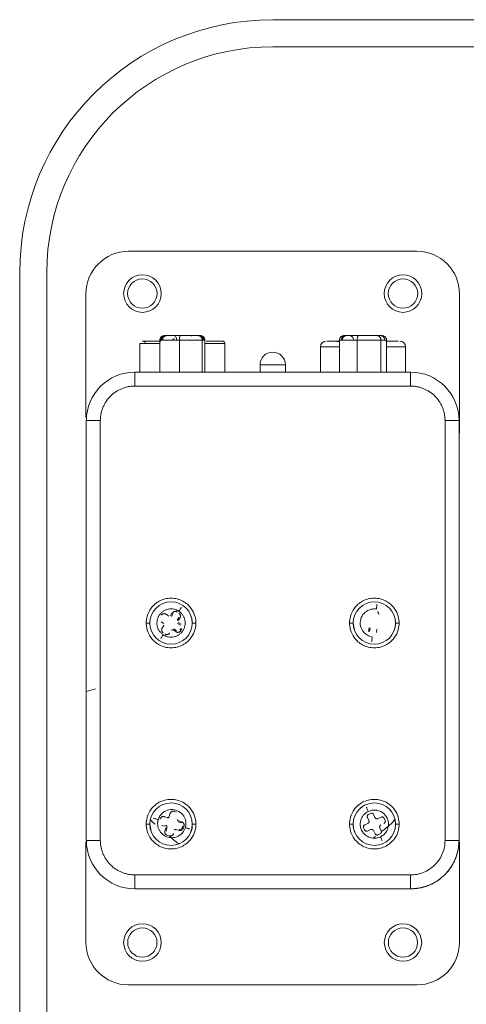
# Model space of a CAD drawing. Header units: inches. Extents: x 0.5 to 10.5, y 0.2 to 8.2.
# Tile 24 of 50: x 7.027 to 7.521, y 2.503 to 3.593. Entities that reach past the tile are written whole.
import ezdxf

# ---------------------------------------------------------------- set-up
doc = ezdxf.new("R2010")
doc.units = ezdxf.units.IN
doc.header["$MEASUREMENT"] = 0
doc.layers.add('SLD-0', color=7, linetype='Continuous')
doc.styles.add('SLDTEXTSTYLE3', font='TXT', dxfattribs={"width": 0.75})
doc.dimstyles.new('SLDDIMSTYLE0', dxfattribs={"dimtxt": 0.125, "dimasz": 0.13, "dimexe": 0, "dimexo": 0.0625, "dimgap": 0.03125, "dimtad": 0, "dimtih": 1, "dimtoh": 1, "dimlfac": 4, "dimrnd": 1e-09, "dimzin": 12, "dimdsep": 46, "dimtxsty": 'SLDTEXTSTYLE3', "dimsah": 1, "dimcen": 0.09, "dimadec": 0, "dimazin": 3, "dimtfac": 1, "dimtofl": 0, "dimtmove": 0, "dimatfit": 3, "dimfxl": 1, "dimfrac": 2, "dimtolj": 1, "dimtzin": 12, "dimarcsym": 0})

# ---------------------------------------------------------------- blocks, each defined once
blk = doc.blocks.new('_D_3')
at = {"layer": 'SLD-0'}
for p, q in [((8.135, 2.7869), (8.135, 1.5847)), ((7.0269, 1.9353), (7.0269, 1.5847)), ((7.314, 1.8897), (7.2886, 1.8897)), ((7.2886, 1.8897), (7.2886, 1.6913)), ((7.8855, 1.8897), (7.9109, 1.8897)), ((7.9109, 1.8897), (7.9109, 1.6913)), ((7.0269, 1.7097), (7.198, 1.7097)), ((8.135, 1.7097), (8.0014, 1.7097)), ((7.2886, 1.6913), (7.314, 1.6913)), ((7.9109, 1.6913), (7.8855, 1.6913))]:
    blk.add_line(p, q, dxfattribs=at)
for points in [[(7.0269, 1.7097), (7.1569, 1.6897), (7.1569, 1.7297)], [(8.135, 1.7097), (8.005, 1.7297), (8.005, 1.6897)]]:
    blk.add_solid(points, dxfattribs=at)
at = {"layer": 'SLD-0', "char_height": 0.125, "attachment_point": 1, "style": 'SLDTEXTSTYLE3'}
for s, insert in [('112.59', (7.3457, 1.8524, -0.1727)), ('4.43', (7.3873, 1.6654, -0.1727))]:
    blk.add_mtext(s, dxfattribs=dict(at, insert=insert))

msp = doc.modelspace()

# ---------------------------------------------------------------- linework, layer by layer
at = {"color": 7, "linetype": 'Continuous', "lineweight": 15}
for p, q in [((8.135, 3.5934), (7.3069, 3.5934)), ((7.1472, 3.3369), (7.4666, 3.3369)), ((7.0269, 3.3134), (7.0269, 1.9853)), ((7.1002, 3.1528), (7.1002, 3.2899)), ((7.5136, 3.2899), (7.5136, 3.1528)), ((7.2241, 3.2436), (7.2045, 3.2436)), ((7.4018, 3.2436), (7.3864, 3.2436)), ((7.4223, 3.2436), (7.4018, 3.2436)), ((7.4274, 3.2436), (7.4223, 3.2436)), ((7.1599, 3.2349), (7.1599, 3.2032)), ((7.182, 3.2386), (7.182, 3.2032)), ((7.1963, 3.2386), (7.1963, 3.2386)), ((7.2287, 3.2386), (7.2038, 3.2386)), ((7.2038, 3.2386), (7.2038, 3.2032)), ((7.2287, 3.2032), (7.2287, 3.2386)), ((7.2317, 3.2386), (7.2317, 3.2032)), ((7.2539, 3.2032), (7.2539, 3.2349)), ((7.3599, 3.2032), (7.3599, 3.2312)), ((7.4004, 3.2386), (7.3808, 3.2386)), ((7.3808, 3.2386), (7.3808, 3.2032)), ((7.4265, 3.2386), (7.4004, 3.2386)), ((7.4004, 3.2032), (7.4004, 3.2386)), ((7.4265, 3.2386), (7.4265, 3.2032)), ((7.4329, 3.2386), (7.4265, 3.2386)), ((7.4329, 3.2386), (7.4329, 3.2032)), ((7.4539, 3.2032), (7.4539, 3.2312)), ((7.2929, 3.2112), (7.2929, 3.2032)), ((7.3209, 3.2032), (7.3209, 3.2112)), ((7.1544, 3.2032), (7.4594, 3.2032)), ((7.4594, 3.1877), (7.1544, 3.1877)), ((7.5136, 3.1524), (7.5136, 3.1356)), ((7.1006, 2.6844), (7.1006, 3.1494)), ((7.1161, 3.1494), (7.1161, 2.6844)), ((7.4976, 2.6844), (7.4976, 3.1494)), ((7.5131, 3.1499), (7.5131, 3.1494)), ((7.5131, 3.1494), (7.5131, 2.6844)), ((7.5131, 3.1494), (7.5131, 2.6844)), ((7.1006, 3.1326), (7.1006, 3.1326)), ((7.1006, 3.0763), (7.1006, 3.0763)), ((7.1006, 3.0076), (7.1006, 3.0076)), ((7.1006, 2.9513), (7.1006, 2.9513)), ((7.3973, 2.9172), (7.3959, 2.9252)), ((7.4148, 2.9196), (7.4142, 2.9158)), ((7.5131, 2.8826), (7.5131, 2.8826)), ((7.5131, 2.8263), (7.5131, 2.8263)), ((7.1006, 2.7576), (7.1006, 2.7576)), ((7.1006, 2.7013), (7.1006, 2.7013)), ((7.5131, 2.6844), (7.4976, 2.6844)), ((7.1002, 2.5714), (7.1002, 2.6828)), ((7.5136, 2.6828), (7.5136, 2.5714)), ((7.1544, 2.6462), (7.4594, 2.6462)), ((7.4594, 2.6462), (7.4594, 2.6307)), ((7.4594, 2.6307), (7.1544, 2.6307)), ((7.4666, 2.5244), (7.1472, 2.5244))]:
    msp.add_line(p, q, dxfattribs=at)
at = {"color": 144, "linetype": 'Continuous', "lineweight": 0}
for p, q in [((7.3069, 3.5634), (7.8459, 3.5634)), ((7.0569, 2.1104), (7.0569, 3.3134)), ((7.2045, 3.2436), (7.1873, 3.2436)), ((7.2265, 3.2436), (7.2241, 3.2436)), ((7.1599, 3.2349), (7.182, 3.2349)), ((7.2038, 3.2386), (7.182, 3.2386)), ((7.2317, 3.2386), (7.2287, 3.2386)), ((7.1006, 2.6844), (7.1006, 3.1494)), ((7.1889, 2.9349), (7.192, 2.9328)), ((7.1937, 2.9332), (7.1958, 2.9363)), ((7.1968, 2.9356), (7.1947, 2.9325)), ((7.1864, 2.9245), (7.1833, 2.9266)), ((7.1846, 2.9197), (7.1867, 2.9228)), ((7.201, 2.9283), (7.2031, 2.9314)), ((7.2048, 2.9227), (7.2017, 2.9248)), ((7.2041, 2.9307), (7.202, 2.9276)), ((7.2024, 2.9259), (7.2055, 2.9238)), ((7.1999, 2.9155), (7.1968, 2.9176)), ((7.1975, 2.9186), (7.2006, 2.9165)), ((7.2041, 2.9172), (7.2054, 2.9193)), ((7.2065, 2.9186), (7.2051, 2.9165)), ((7.413, 2.916), (7.4135, 2.9197)), ((7.4142, 2.9158), (7.413, 2.916)), ((7.4216, 2.9148), (7.4222, 2.9185)), ((7.1006, 2.8495), (7.1109, 2.8522)), ((7.1979, 2.7166), (7.2003, 2.7158)), ((7.187, 2.7106), (7.1906, 2.7096)), ((7.1922, 2.7104), (7.1932, 2.714)), ((7.2059, 2.7038), (7.2023, 2.7048)), ((7.2026, 2.706), (7.2062, 2.705)), ((7.4117, 2.7099), (7.4133, 2.7065)), ((7.4152, 2.7143), (7.4129, 2.7132)), ((7.4201, 2.7097), (7.4185, 2.7131)), ((7.4268, 2.7101), (7.4234, 2.7085)), ((7.4312, 2.7066), (7.4302, 2.7089)), ((7.1725, 2.6941), (7.1709, 2.7024)), ((7.1878, 2.7), (7.1842, 2.7011)), ((7.1876, 2.6948), (7.1886, 2.6984)), ((7.1898, 2.6981), (7.1888, 2.6945)), ((7.2034, 2.6954), (7.1998, 2.6964)), ((7.2037, 2.6966), (7.2034, 2.6954)), ((7.2068, 2.6983), (7.2075, 2.7007)), ((7.2087, 2.7003), (7.208, 2.6979)), ((7.4075, 2.6982), (7.4086, 2.696)), ((7.4121, 2.7032), (7.4087, 2.7016)), ((7.4119, 2.6948), (7.4153, 2.6964)), ((7.4186, 2.6952), (7.4202, 2.6918)), ((7.427, 2.695), (7.4254, 2.6984)), ((7.1925, 2.6895), (7.1901, 2.6902)), ((7.4184, 2.6871), (7.4206, 2.6889)), ((7.4236, 2.6906), (7.4258, 2.6917))]:
    msp.add_line(p, q, dxfattribs=at)
at = {"color": 8, "linetype": 'Continuous', "lineweight": 15}
for p, q in [((7.2317, 3.2349), (7.2539, 3.2349)), ((7.3599, 3.2312), (7.3808, 3.2312)), ((7.4329, 3.2312), (7.4539, 3.2312)), ((7.2929, 3.2112), (7.3209, 3.2112))]:
    msp.add_line(p, q, dxfattribs=at)
at = {"color": 144, "linetype": 'Continuous', "lineweight": 0, "flags": 128}
for points in [[(7.5093, 2.6645), (7.5121, 2.674), (7.5131, 2.6844)], [(7.4794, 2.6345), (7.4699, 2.6317), (7.4594, 2.6307)]]:
    msp.add_lwpolyline(points, dxfattribs=at)
at = {"color": 7, "linetype": 'Continuous', "lineweight": 15}
for centre, radius in [((7.1627, 3.2901), 0.0208), ((7.4511, 3.2901), 0.0208), ((7.1627, 2.5713), 0.0208), ((7.4511, 2.5713), 0.0207)]:
    msp.add_circle(centre, radius, dxfattribs=at)
at = {"color": 144, "linetype": 'Continuous', "lineweight": 0}
for centre, radius in [((7.1626, 3.2901), 0.0163), ((7.4511, 3.2901), 0.0163), ((7.1626, 2.5713), 0.0162), ((7.4511, 2.5713), 0.0162)]:
    msp.add_circle(centre, radius, dxfattribs=at)
at = {"color": 7, "linetype": 'Continuous', "lineweight": 15}
for centre, radius, start, end in [((7.3069, 3.3134), 0.28, 90, 180), ((7.1472, 3.2899), 0.047, 90, 180), ((7.4666, 3.2899), 0.047, 0, 90), ((7.1636, 3.2349), 0.0025, 0, 90), ((7.2514, 3.2349), 0.0025, 0, 90), ((7.3661, 3.2312), 0.00625, 90, 180), ((7.3069, 3.2112), 0.014, 90, 180), ((7.3069, 3.2112), 0.014, 360, 90), ((7.1544, 3.1494), 0.0537, 90, 180), ((7.4594, 3.1494), 0.0537, 0, 90), ((7.1944, 2.9252), 0.0235, 0, 180), ((7.4194, 2.9252), 0.0235, 0, 180), ((7.1944, 2.9252), 0.0235, 180, 0), ((7.4194, 2.9252), 0.0235, 180, 0), ((7.1944, 2.7024), 0.0235, 0, 180), ((7.4194, 2.7024), 0.0235, 0, 180), ((7.1944, 2.7024), 0.0235, 180, 0), ((7.4194, 2.7024), 0.0235, 180, 0), ((7.1544, 2.6844), 0.0537, 180, 270), ((7.1472, 2.5714), 0.047, 180, 270), ((7.4666, 2.5714), 0.047, 270, 0)]:
    msp.add_arc(centre, radius, start, end, dxfattribs=at)
at = {"color": 144, "linetype": 'Continuous', "lineweight": 0}
for centre, radius, start, end in [((7.3069, 3.3134), 0.25, 90, 180), ((7.4476, 3.2312), 0.00625, 0, 90)]:
    msp.add_arc(centre, radius, start, end, dxfattribs=at)
for points, knots in [([(7.182, 3.2386), (7.182, 3.2388), (7.182, 3.2392), (7.1822, 3.2399), (7.1824, 3.2406), (7.1829, 3.2414), (7.1835, 3.2421), (7.1843, 3.2427), (7.1852, 3.2432), (7.1862, 3.2435), (7.1869, 3.2435), (7.1873, 3.2436)], [0, 0, 0, 0, 0.076693, 0.154478, 0.233766, 0.35116, 0.477202, 0.597775, 0.734063, 0.844571, 1, 1, 1, 1]), ([(7.188, 3.2436), (7.1878, 3.2436), (7.1874, 3.2435), (7.1869, 3.2435), (7.1864, 3.2433), (7.1859, 3.2431), (7.1852, 3.2427), (7.1844, 3.2421), (7.1838, 3.2414), (7.1833, 3.2405), (7.183, 3.2396), (7.1829, 3.2389), (7.1829, 3.2386)], [0, 0, 0, 0, 0.083414, 0.155585, 0.216514, 0.266202, 0.402455, 0.523065, 0.649069, 0.766502, 0.884693, 1, 1, 1, 1]), ([(7.2045, 3.2436), (7.2045, 3.2436), (7.2044, 3.2435), (7.2043, 3.2435), (7.2043, 3.2433), (7.2042, 3.2431), (7.2041, 3.2427), (7.204, 3.2421), (7.2039, 3.2414), (7.2039, 3.2405), (7.2038, 3.2396), (7.2038, 3.2389), (7.2038, 3.2386)], [0, 0, 0, 0, 0.083414, 0.155585, 0.216514, 0.266202, 0.402455, 0.523065, 0.649069, 0.766502, 0.884693, 1, 1, 1, 1]), ([(7.2287, 3.2386), (7.2287, 3.2388), (7.2287, 3.2392), (7.2286, 3.2399), (7.2283, 3.2406), (7.2279, 3.2414), (7.2272, 3.2424), (7.2262, 3.2431), (7.2252, 3.2434), (7.2246, 3.2435), (7.2243, 3.2436), (7.2241, 3.2436)], [0, 0, 0, 0, 0.076762, 0.154617, 0.233977, 0.351478, 0.477633, 0.733638, 0.844272, 0.902084, 1, 1, 1, 1]), ([(7.225, 3.2436), (7.2252, 3.2436), (7.2256, 3.2435), (7.2261, 3.2435), (7.2265, 3.2433), (7.2271, 3.2431), (7.2277, 3.2427), (7.2285, 3.2421), (7.2291, 3.2414), (7.2295, 3.2405), (7.2298, 3.2396), (7.2299, 3.2389), (7.2299, 3.2386)], [0, 0, 0, 0, 0.0834136, 0.155585, 0.2165138, 0.2662019, 0.4024551, 0.5230646, 0.649069, 0.7665019, 0.8846935, 1, 1, 1, 1]), ([(7.2308, 3.2386), (7.2308, 3.2388), (7.2308, 3.2392), (7.2307, 3.2399), (7.2304, 3.2406), (7.23, 3.2414), (7.2294, 3.2421), (7.2286, 3.2427), (7.2278, 3.2432), (7.2268, 3.2435), (7.2261, 3.2435), (7.2257, 3.2436)], [0, 0, 0, 0, 0.0766932, 0.1544782, 0.233766, 0.3511602, 0.4772019, 0.5977749, 0.7340632, 0.8445706, 1, 1, 1, 1]), ([(7.2265, 3.2436), (7.2267, 3.2436), (7.2271, 3.2435), (7.2276, 3.2435), (7.2281, 3.2433), (7.2287, 3.2431), (7.2294, 3.2427), (7.2302, 3.2421), (7.2309, 3.2414), (7.2314, 3.2405), (7.2317, 3.2396), (7.2317, 3.2389), (7.2317, 3.2386)], [0, 0, 0, 0, 0.083414, 0.155585, 0.216514, 0.266202, 0.402455, 0.523065, 0.649069, 0.766502, 0.884693, 1, 1, 1, 1]), ([(7.1624, 3.2374), (7.1624, 3.2374), (7.1624, 3.2374), (7.1625, 3.2374), (7.1627, 3.2374), (7.163, 3.2374), (7.1633, 3.2374), (7.1639, 3.2374), (7.1646, 3.2374), (7.166, 3.2374), (7.1681, 3.2374), (7.1713, 3.2374), (7.1744, 3.2374), (7.177, 3.2374), (7.179, 3.2374), (7.181, 3.2374), (7.1824, 3.2374), (7.183, 3.2374)], [0, 0, 0, 0, 0.040616, 0.080967, 0.12118, 0.161385, 0.20171, 0.242285, 0.306167, 0.370201, 0.500088, 0.629975, 0.757764, 0.819641, 0.881667, 0.940722, 1, 1, 1, 1]), ([(7.4216, 2.9407), (7.4217, 2.9412), (7.4218, 2.9419), (7.422, 2.9431), (7.4221, 2.9437), (7.4222, 2.9446), (7.4223, 2.945), (7.4223, 2.9455), (7.4224, 2.9456), (7.4224, 2.9456)], [0, 0, 0, 0, 0.25, 0.25, 0.5, 0.5, 0.75, 0.75, 1, 1, 1, 1]), ([(7.2031, 2.9382), (7.2028, 2.9383), (7.2022, 2.9387), (7.2013, 2.9392), (7.2002, 2.9397), (7.199, 2.9402), (7.197, 2.9407), (7.1944, 2.9409), (7.1913, 2.9406), (7.1884, 2.9397), (7.1857, 2.9383), (7.1833, 2.9363), (7.1813, 2.934), (7.1799, 2.9312), (7.179, 2.9283), (7.1787, 2.9252), (7.1789, 2.9222), (7.1798, 2.9192), (7.181, 2.9169), (7.1823, 2.9153), (7.1833, 2.9142), (7.1844, 2.9131), (7.1852, 2.9125), (7.1857, 2.9122)], [0, 0, 0, 0, 0.020872, 0.041698, 0.06257, 0.093848, 0.125126, 0.187606, 0.250086, 0.312566, 0.375047, 0.437527, 0.500007, 0.562487, 0.624967, 0.687448, 0.749928, 0.812408, 0.874888, 0.906166, 0.937444, 0.968722, 1, 1, 1, 1]), ([(7.1837, 2.9339), (7.1838, 2.934), (7.1839, 2.9343), (7.1843, 2.9346), (7.1848, 2.935), (7.1853, 2.9353), (7.186, 2.9355), (7.1868, 2.9356), (7.1875, 2.9355), (7.1882, 2.9353), (7.1887, 2.935), (7.1889, 2.9349)], [0, 0, 0, 0, 0.083631, 0.166537, 0.250168, 0.37514, 0.500112, 0.625084, 0.750056, 0.875028, 1, 1, 1, 1]), ([(7.1958, 2.9363), (7.1959, 2.9364), (7.1961, 2.9367), (7.1964, 2.937), (7.1969, 2.9374), (7.1975, 2.9377), (7.1982, 2.9379), (7.1989, 2.938), (7.1997, 2.9379), (7.2004, 2.9377), (7.2008, 2.9374), (7.201, 2.9373)], [0, 0, 0, 0, 0.083631, 0.166537, 0.250168, 0.37514, 0.500112, 0.625084, 0.750056, 0.875028, 1, 1, 1, 1]), ([(7.2031, 2.9382), (7.2034, 2.9387), (7.2038, 2.9392), (7.2045, 2.9402), (7.2048, 2.9407), (7.2053, 2.9415), (7.2055, 2.9418), (7.2058, 2.9422), (7.2059, 2.9423), (7.2059, 2.9423)], [0, 0, 0, 0, 0.25, 0.25, 0.5, 0.5, 0.75, 0.75, 1, 1, 1, 1]), ([(7.2031, 2.9359), (7.2032, 2.9358), (7.2035, 2.9356), (7.2038, 2.9353), (7.2042, 2.9348), (7.2045, 2.9342), (7.2047, 2.9335), (7.2048, 2.9328), (7.2047, 2.9321), (7.2045, 2.9313), (7.2042, 2.9309), (7.2041, 2.9307)], [0, 0, 0, 0, 0.083631, 0.166537, 0.250168, 0.37514, 0.500112, 0.625084, 0.750056, 0.875028, 1, 1, 1, 1]), ([(7.4171, 2.9097), (7.4158, 2.9099), (7.4144, 2.9103), (7.4114, 2.9117), (7.4098, 2.9127), (7.4068, 2.9157), (7.4055, 2.9176), (7.4038, 2.9222), (7.4035, 2.9249), (7.4043, 2.93), (7.4053, 2.9325), (7.4083, 2.9364), (7.4101, 2.9379), (7.4137, 2.9399), (7.4156, 2.9404), (7.4189, 2.9409), (7.4203, 2.9408), (7.4216, 2.9407)], [0, 0, 0, 0, 0.125, 0.125, 0.25, 0.25, 0.375, 0.375, 0.5, 0.5, 0.625, 0.625, 0.75, 0.75, 0.875, 0.875, 1, 1, 1, 1]), ([(7.4245, 2.9345), (7.4246, 2.9352), (7.4245, 2.9359), (7.4237, 2.9369), (7.4231, 2.9373), (7.4224, 2.9374)], [0, 0, 0, 0, 0.5, 0.5, 1, 1, 1, 1]), ([(7.4429, 2.9252), (7.4428, 2.9235), (7.4427, 2.9205), (7.4416, 2.9177), (7.4411, 2.9165)], [0, 0, 0, 0, 0.5658406, 1, 1, 1, 1]), ([(7.1857, 2.9122), (7.1853, 2.9117), (7.185, 2.9112), (7.1843, 2.9102), (7.184, 2.9097), (7.1834, 2.9089), (7.1832, 2.9086), (7.1829, 2.9082), (7.1829, 2.9081), (7.1829, 2.9081)], [0, 0, 0, 0, 0.25, 0.25, 0.5, 0.5, 0.75, 0.75, 1, 1, 1, 1]), ([(7.1857, 2.9145), (7.1855, 2.9146), (7.1853, 2.9148), (7.1849, 2.9151), (7.1846, 2.9156), (7.1843, 2.9162), (7.1841, 2.9169), (7.184, 2.9176), (7.1841, 2.9183), (7.1843, 2.919), (7.1845, 2.9195), (7.1846, 2.9197)], [0, 0, 0, 0, 0.083631, 0.166537, 0.250168, 0.37514, 0.500112, 0.625084, 0.750056, 0.875028, 1, 1, 1, 1]), ([(7.1929, 2.9141), (7.1929, 2.914), (7.1927, 2.9137), (7.1923, 2.9134), (7.1919, 2.913), (7.1913, 2.9127), (7.1906, 2.9125), (7.1898, 2.9124), (7.1891, 2.9125), (7.1884, 2.9127), (7.188, 2.913), (7.1877, 2.9131)], [0, 0, 0, 0, 0.083631, 0.166537, 0.250168, 0.37514, 0.500112, 0.625084, 0.750056, 0.875028, 1, 1, 1, 1]), ([(7.1968, 2.9176), (7.1967, 2.9176), (7.1966, 2.9177), (7.1962, 2.9178), (7.1958, 2.9178), (7.1954, 2.9176), (7.1952, 2.9174), (7.1951, 2.9173), (7.195, 2.9172)], [0, 0, 0, 0, 0.125308, 0.250615, 0.5, 0.749385, 0.874692, 1, 1, 1, 1]), ([(7.2051, 2.9165), (7.205, 2.9164), (7.2048, 2.9161), (7.2045, 2.9157), (7.204, 2.9154), (7.2034, 2.9151), (7.2027, 2.9149), (7.202, 2.9148), (7.2012, 2.9149), (7.2005, 2.9151), (7.2001, 2.9153), (7.1999, 2.9155)], [0, 0, 0, 0, 0.083631, 0.166537, 0.250168, 0.37514, 0.500112, 0.625084, 0.750056, 0.875028, 1, 1, 1, 1]), ([(7.4148, 2.9196), (7.4148, 2.9196), (7.4146, 2.9196), (7.4142, 2.9196), (7.4138, 2.9197), (7.4135, 2.9197)], [0, 0, 0, 0, 0.5, 0.5, 1, 1, 1, 1]), ([(7.4171, 2.9097), (7.417, 2.9091), (7.4169, 2.9085), (7.4168, 2.9073), (7.4167, 2.9067), (7.4165, 2.9058), (7.4165, 2.9054), (7.4164, 2.9049), (7.4164, 2.9048), (7.4164, 2.9048)], [0, 0, 0, 0, 0.25, 0.25, 0.5, 0.5, 0.75, 0.75, 1, 1, 1, 1]), ([(7.1932, 2.714), (7.1933, 2.7142), (7.1934, 2.7145), (7.1936, 2.7149), (7.194, 2.7154), (7.1944, 2.7159), (7.195, 2.7163), (7.1957, 2.7166), (7.1964, 2.7167), (7.1972, 2.7167), (7.1977, 2.7166), (7.1979, 2.7166)], [0, 0, 0, 0, 0.083631, 0.166537, 0.250168, 0.37514, 0.500112, 0.625084, 0.750056, 0.875028, 1, 1, 1, 1]), ([(7.426, 2.6883), (7.4249, 2.6878), (7.4235, 2.6873), (7.4202, 2.6867), (7.4183, 2.6867), (7.4142, 2.6876), (7.412, 2.6885), (7.4081, 2.6914), (7.4064, 2.6934), (7.4041, 2.6981), (7.4036, 2.7008), (7.4039, 2.7057), (7.4046, 2.7079), (7.4065, 2.7116), (7.4078, 2.713), (7.4103, 2.7153), (7.4115, 2.716), (7.4127, 2.7166)], [0, 0, 0, 0, 0.125, 0.125, 0.25, 0.25, 0.375, 0.375, 0.5, 0.5, 0.625, 0.625, 0.75, 0.75, 0.875, 0.875, 1, 1, 1, 1]), ([(7.4127, 2.7166), (7.4139, 2.7171), (7.4153, 2.7176), (7.4186, 2.7181), (7.4205, 2.7182), (7.4246, 2.7173), (7.4268, 2.7164), (7.4307, 2.7135), (7.4324, 2.7115), (7.4346, 2.7067), (7.4351, 2.7041), (7.4349, 2.6992), (7.4342, 2.697), (7.4322, 2.6933), (7.431, 2.6918), (7.4285, 2.6896), (7.4272, 2.6889), (7.426, 2.6883)], [0, 0, 0, 0, 0.125, 0.125, 0.25, 0.25, 0.375, 0.375, 0.5, 0.5, 0.625, 0.625, 0.75, 0.75, 0.875, 0.875, 1, 1, 1, 1]), ([(7.1719, 2.7073), (7.1726, 2.7063), (7.174, 2.7044), (7.1758, 2.703), (7.1767, 2.7024)], [0, 0, 0, 0, 0.556022, 1, 1, 1, 1]), ([(7.1802, 2.7074), (7.1797, 2.7076), (7.179, 2.7078), (7.1779, 2.7081), (7.1773, 2.7083), (7.1764, 2.7086), (7.176, 2.7087), (7.1755, 2.7088), (7.1754, 2.7089), (7.1754, 2.7089)], [0, 0, 0, 0, 0.25, 0.25, 0.5, 0.5, 0.75, 0.75, 1, 1, 1, 1]), ([(7.1802, 2.7074), (7.1801, 2.7071), (7.1799, 2.7065), (7.1798, 2.7055), (7.1796, 2.7043), (7.1795, 2.7029), (7.1797, 2.7009), (7.1802, 2.6983), (7.1814, 2.6955), (7.1831, 2.693), (7.1853, 2.6908), (7.1879, 2.6891), (7.1907, 2.6879), (7.1938, 2.6874), (7.1968, 2.6874), (7.1999, 2.688), (7.2027, 2.6892), (7.2053, 2.6909), (7.2071, 2.6928), (7.2083, 2.6944), (7.209, 2.6957), (7.2097, 2.6971), (7.21, 2.6981), (7.2102, 2.6986)], [0, 0, 0, 0, 0.020872, 0.041698, 0.06257, 0.093848, 0.125126, 0.187606, 0.250086, 0.312566, 0.375047, 0.437527, 0.500007, 0.562487, 0.624967, 0.687448, 0.749928, 0.812408, 0.874888, 0.906166, 0.937444, 0.968722, 1, 1, 1, 1]), ([(7.1824, 2.7081), (7.1824, 2.7083), (7.1825, 2.7086), (7.1828, 2.709), (7.1831, 2.7095), (7.1835, 2.7099), (7.1842, 2.7104), (7.1848, 2.7107), (7.1856, 2.7108), (7.1863, 2.7108), (7.1868, 2.7107), (7.187, 2.7106)], [0, 0, 0, 0, 0.083631, 0.166537, 0.250168, 0.37514, 0.500112, 0.625084, 0.750056, 0.875028, 1, 1, 1, 1]), ([(7.1906, 2.7096), (7.1907, 2.7096), (7.1909, 2.7095), (7.1912, 2.7095), (7.1916, 2.7097), (7.1919, 2.7099), (7.1921, 2.7102), (7.1922, 2.7103), (7.1922, 2.7104)], [0, 0, 0, 0, 0.125308, 0.250615, 0.5, 0.749385, 0.874692, 1, 1, 1, 1]), ([(7.2018, 2.7076), (7.2017, 2.7075), (7.2017, 2.7073), (7.2017, 2.707), (7.2018, 2.7066), (7.2021, 2.7063), (7.2024, 2.7061), (7.2025, 2.7061), (7.2026, 2.706)], [0, 0, 0, 0, 0.1253076, 0.2506152, 0.5, 0.7493848, 0.8746924, 1, 1, 1, 1]), ([(7.2062, 2.705), (7.2064, 2.7049), (7.2067, 2.7048), (7.2071, 2.7046), (7.2076, 2.7042), (7.208, 2.7038), (7.2085, 2.7032), (7.2087, 2.7025), (7.2089, 2.7018), (7.2089, 2.701), (7.2088, 2.7005), (7.2087, 2.7003)], [0, 0, 0, 0, 0.083631, 0.166537, 0.250168, 0.37514, 0.500112, 0.625084, 0.750056, 0.875028, 1, 1, 1, 1]), ([(7.4129, 2.7132), (7.4128, 2.7131), (7.4125, 2.713), (7.412, 2.7125), (7.4116, 2.7118), (7.4114, 2.711), (7.4115, 2.7103), (7.4117, 2.71), (7.4117, 2.7099)], [0, 0, 0, 0, 0.125308, 0.250615, 0.5, 0.749385, 0.874692, 1, 1, 1, 1]), ([(7.4133, 2.7065), (7.4134, 2.7063), (7.4135, 2.706), (7.4136, 2.7054), (7.4135, 2.7046), (7.413, 2.7039), (7.4126, 2.7034), (7.4123, 2.7033), (7.4121, 2.7032)], [0, 0, 0, 0, 0.125308, 0.250615, 0.5, 0.749385, 0.874692, 1, 1, 1, 1]), ([(7.4185, 2.7131), (7.4182, 2.7137), (7.4177, 2.7142), (7.4165, 2.7146), (7.4158, 2.7146), (7.4152, 2.7143)], [0, 0, 0, 0, 0.5, 0.5, 1, 1, 1, 1]), ([(7.4234, 2.7085), (7.4233, 2.7084), (7.423, 2.7083), (7.4223, 2.7082), (7.4215, 2.7083), (7.4208, 2.7088), (7.4203, 2.7093), (7.4202, 2.7096), (7.4201, 2.7097)], [0, 0, 0, 0, 0.125308, 0.250615, 0.5, 0.749385, 0.874692, 1, 1, 1, 1]), ([(7.4302, 2.7089), (7.4301, 2.709), (7.4299, 2.7093), (7.4295, 2.7098), (7.4288, 2.7103), (7.4279, 2.7104), (7.4273, 2.7103), (7.427, 2.7102), (7.4268, 2.7101)], [0, 0, 0, 0, 0.125308, 0.250615, 0.5, 0.749385, 0.874692, 1, 1, 1, 1]), ([(7.4272, 2.6943), (7.4316, 2.6974), (7.4371, 2.7012), (7.4412, 2.7064), (7.442, 2.7075)], [0, 0, 0, 0, 0.797089, 1, 1, 1, 1]), ([(7.43, 2.7033), (7.4306, 2.7036), (7.4311, 2.7041), (7.4315, 2.7053), (7.4315, 2.706), (7.4312, 2.7066)], [0, 0, 0, 0, 0.5, 0.5, 1, 1, 1, 1]), ([(7.1901, 2.6902), (7.1899, 2.6902), (7.1896, 2.6903), (7.1892, 2.6906), (7.1887, 2.6909), (7.1883, 2.6914), (7.1878, 2.692), (7.1876, 2.6927), (7.1874, 2.6934), (7.1874, 2.6941), (7.1875, 2.6946), (7.1876, 2.6948)], [0, 0, 0, 0, 0.083631, 0.166537, 0.250168, 0.37514, 0.500112, 0.625084, 0.750056, 0.875028, 1, 1, 1, 1]), ([(7.1898, 2.6981), (7.19, 2.6987), (7.1899, 2.6994), (7.1893, 2.7006), (7.1888, 2.701), (7.1881, 2.7012)], [0, 0, 0, 0, 0.5, 0.5, 1, 1, 1, 1]), ([(7.1998, 2.6964), (7.1997, 2.6965), (7.1995, 2.6965), (7.1992, 2.6965), (7.1988, 2.6964), (7.1985, 2.6961), (7.1983, 2.6958), (7.1982, 2.6957), (7.1982, 2.6956)], [0, 0, 0, 0, 0.1253076, 0.2506152, 0.5, 0.7493848, 0.8746924, 1, 1, 1, 1]), ([(7.2068, 2.6983), (7.2067, 2.6977), (7.2062, 2.6971), (7.205, 2.6964), (7.2043, 2.6964), (7.2037, 2.6966)], [0, 0, 0, 0, 0.5, 0.5, 1, 1, 1, 1]), ([(7.208, 2.6979), (7.2077, 2.698), (7.2074, 2.6981), (7.2069, 2.6982), (7.2068, 2.6983), (7.2068, 2.6983)], [0, 0, 0, 0, 0.5, 0.5, 1, 1, 1, 1]), ([(7.2102, 2.6986), (7.2107, 2.6984), (7.2114, 2.6982), (7.2125, 2.6979), (7.2131, 2.6977), (7.214, 2.6974), (7.2144, 2.6973), (7.2149, 2.6972), (7.215, 2.6972), (7.215, 2.6972)], [0, 0, 0, 0, 0.25, 0.25, 0.5, 0.5, 0.75, 0.75, 1, 1, 1, 1]), ([(7.2179, 2.7024), (7.2178, 2.6992), (7.2178, 2.696), (7.2161, 2.6934), (7.216, 2.6934)], [0, 0, 0, 0, 0.989594, 1, 1, 1, 1]), ([(7.4087, 2.7016), (7.4086, 2.7015), (7.4083, 2.7013), (7.4078, 2.7009), (7.4074, 2.7002), (7.4073, 2.6994), (7.4074, 2.6987), (7.4075, 2.6984), (7.4075, 2.6982)], [0, 0, 0, 0, 0.125308, 0.250615, 0.5, 0.749385, 0.874692, 1, 1, 1, 1]), ([(7.4086, 2.696), (7.4087, 2.6958), (7.4088, 2.6956), (7.4093, 2.6951), (7.41, 2.6946), (7.4108, 2.6945), (7.4115, 2.6946), (7.4118, 2.6947), (7.4119, 2.6948)], [0, 0, 0, 0, 0.125308, 0.250615, 0.5, 0.749385, 0.874692, 1, 1, 1, 1]), ([(7.4153, 2.6964), (7.4155, 2.6964), (7.4158, 2.6966), (7.4164, 2.6967), (7.4173, 2.6965), (7.418, 2.6961), (7.4184, 2.6956), (7.4186, 2.6953), (7.4186, 2.6952)], [0, 0, 0, 0, 0.125308, 0.250615, 0.5, 0.749385, 0.874692, 1, 1, 1, 1]), ([(7.4254, 2.6984), (7.4254, 2.6985), (7.4252, 2.6988), (7.4252, 2.6995), (7.4253, 2.7003), (7.4257, 2.701), (7.4262, 2.7015), (7.4265, 2.7016), (7.4266, 2.7017)], [0, 0, 0, 0, 0.1253076, 0.2506152, 0.5, 0.7493848, 0.8746924, 1, 1, 1, 1]), ([(7.4258, 2.6917), (7.426, 2.6917), (7.4263, 2.6919), (7.4267, 2.6923), (7.4272, 2.6931), (7.4273, 2.6939), (7.4272, 2.6945), (7.4271, 2.6948), (7.427, 2.695)], [0, 0, 0, 0, 0.125308, 0.250615, 0.5, 0.749385, 0.874692, 1, 1, 1, 1]), ([(7.1924, 2.6895), (7.1956, 2.6863), (7.1989, 2.683), (7.2031, 2.6809), (7.2032, 2.6808)], [0, 0, 0, 0, 0.957733, 1, 1, 1, 1]), ([(7.1972, 2.692), (7.1971, 2.6918), (7.197, 2.6915), (7.1968, 2.6911), (7.1964, 2.6906), (7.196, 2.6902), (7.1954, 2.6898), (7.1947, 2.6895), (7.194, 2.6893), (7.1932, 2.6893), (7.1927, 2.6894), (7.1925, 2.6895)], [0, 0, 0, 0, 0.083631, 0.166537, 0.250168, 0.37514, 0.500112, 0.625084, 0.750056, 0.875028, 1, 1, 1, 1]), ([(7.4202, 2.6918), (7.4203, 2.6917), (7.4205, 2.6914), (7.4209, 2.6909), (7.4216, 2.6904), (7.4225, 2.6903), (7.4231, 2.6904), (7.4234, 2.6905), (7.4236, 2.6906)], [0, 0, 0, 0, 0.1253076, 0.2506152, 0.5, 0.7493848, 0.8746924, 1, 1, 1, 1]), ([(7.5131, 2.6844), (7.5131, 2.6837), (7.5131, 2.6823), (7.513, 2.6802), (7.5128, 2.6781), (7.5125, 2.676), (7.5119, 2.6729), (7.5109, 2.6688), (7.5091, 2.6638), (7.5069, 2.6591), (7.5032, 2.653), (7.4976, 2.6462), (7.4908, 2.6406), (7.4848, 2.637), (7.48, 2.6347), (7.475, 2.6329), (7.4704, 2.6318), (7.4664, 2.6311), (7.4629, 2.6308), (7.4605, 2.6307), (7.4594, 2.6307)], [0, 0, 0, 0, 0.025053, 0.050048, 0.075023, 0.100018, 0.125071, 0.187586, 0.2501, 0.312615, 0.375129, 0.500007, 0.624885, 0.687399, 0.749914, 0.812428, 0.874943, 0.916659, 0.958284, 1, 1, 1, 1])]:
    msp.add_open_spline(points, degree=3, knots=knots, dxfattribs=at)
at = {"color": 7, "linetype": 'Continuous', "lineweight": 15}
for points, knots in [([(7.1839, 3.2386), (7.1839, 3.2388), (7.1839, 3.2392), (7.184, 3.2399), (7.1843, 3.2406), (7.1847, 3.2414), (7.1853, 3.2421), (7.186, 3.2427), (7.1868, 3.2432), (7.1877, 3.2435), (7.1884, 3.2435), (7.1888, 3.2436)], [0, 0, 0, 0, 0.076693, 0.154478, 0.233766, 0.35116, 0.477202, 0.597775, 0.734063, 0.844571, 1, 1, 1, 1]), ([(7.185, 3.2386), (7.1851, 3.2388), (7.1851, 3.2392), (7.1852, 3.2399), (7.1854, 3.2406), (7.1858, 3.2414), (7.1864, 3.2421), (7.1871, 3.2427), (7.1878, 3.2432), (7.1887, 3.2435), (7.1893, 3.2435), (7.1897, 3.2436)], [0, 0, 0, 0, 0.0766932, 0.1544781, 0.233766, 0.3511601, 0.4772018, 0.5977749, 0.7340631, 0.8445706, 1, 1, 1, 1]), ([(7.1981, 3.2404), (7.1975, 3.2401), (7.1965, 3.2395), (7.1963, 3.2389), (7.1963, 3.2386)], [0, 0, 0, 0, 0.514352, 1, 1, 1, 1]), ([(7.1976, 3.2436), (7.1979, 3.2436), (7.1983, 3.2435), (7.1991, 3.243), (7.1994, 3.2426), (7.2, 3.2416), (7.2002, 3.241), (7.2005, 3.2398), (7.2006, 3.2392), (7.2006, 3.2386)], [0, 0, 0, 0, 0.25, 0.25, 0.5, 0.5, 0.75, 0.75, 1, 1, 1, 1]), ([(7.217, 3.2429), (7.217, 3.243), (7.2169, 3.2435), (7.2165, 3.2435), (7.2162, 3.2436)], [0, 0, 0, 0, 0.229039, 1, 1, 1, 1]), ([(7.3808, 3.2386), (7.3808, 3.2388), (7.3809, 3.2392), (7.381, 3.2399), (7.3813, 3.2406), (7.3817, 3.2414), (7.3824, 3.2421), (7.3833, 3.2427), (7.3842, 3.2432), (7.3852, 3.2435), (7.386, 3.2435), (7.3864, 3.2436)], [0, 0, 0, 0, 0.076693, 0.154478, 0.233766, 0.35116, 0.477202, 0.597775, 0.734063, 0.844571, 1, 1, 1, 1]), ([(7.3829, 3.2386), (7.3829, 3.2388), (7.3829, 3.2392), (7.3831, 3.2399), (7.3833, 3.2406), (7.3837, 3.2414), (7.3844, 3.2421), (7.3852, 3.2427), (7.386, 3.2432), (7.387, 3.2435), (7.3876, 3.2435), (7.388, 3.2436)], [0, 0, 0, 0, 0.0766932, 0.1544781, 0.233766, 0.3511601, 0.4772018, 0.5977749, 0.7340631, 0.8445706, 1, 1, 1, 1]), ([(7.3839, 3.2386), (7.3839, 3.2388), (7.3839, 3.2392), (7.384, 3.2399), (7.3843, 3.2406), (7.3847, 3.2414), (7.3853, 3.2421), (7.386, 3.2427), (7.3868, 3.2432), (7.3878, 3.2435), (7.3884, 3.2435), (7.3888, 3.2436)], [0, 0, 0, 0, 0.076693, 0.154478, 0.233766, 0.35116, 0.477202, 0.597775, 0.734063, 0.844571, 1, 1, 1, 1]), ([(7.3917, 3.2436), (7.3922, 3.2435), (7.3934, 3.2434), (7.395, 3.2422), (7.3961, 3.2405), (7.3962, 3.2392), (7.3963, 3.2386)], [0, 0, 0, 0, 0.244393, 0.503364, 0.760548, 1, 1, 1, 1]), ([(7.4018, 3.2436), (7.4018, 3.2436), (7.4017, 3.2435), (7.4015, 3.2435), (7.4014, 3.2433), (7.4012, 3.2431), (7.4011, 3.2427), (7.4008, 3.2421), (7.4007, 3.2414), (7.4005, 3.2405), (7.4005, 3.2396), (7.4005, 3.2389), (7.4004, 3.2386)], [0, 0, 0, 0, 0.0834174, 0.1555901, 0.2165176, 0.266202, 0.4024491, 0.5230647, 0.6490681, 0.766502, 0.8846928, 1, 1, 1, 1]), ([(7.4265, 3.2386), (7.4265, 3.2388), (7.4265, 3.2392), (7.4264, 3.2399), (7.4262, 3.2406), (7.4258, 3.2414), (7.4253, 3.2421), (7.4247, 3.2427), (7.424, 3.2432), (7.4232, 3.2435), (7.4226, 3.2435), (7.4223, 3.2436)], [0, 0, 0, 0, 0.076693, 0.154478, 0.233766, 0.35116, 0.477202, 0.597775, 0.734063, 0.844571, 1, 1, 1, 1]), ([(7.4257, 3.2436), (7.4259, 3.2436), (7.4263, 3.2435), (7.4269, 3.2435), (7.4273, 3.2433), (7.4279, 3.2431), (7.4286, 3.2427), (7.4294, 3.2421), (7.43, 3.2414), (7.4305, 3.2405), (7.4308, 3.2396), (7.4308, 3.2389), (7.4308, 3.2386)], [0, 0, 0, 0, 0.0834174, 0.1555901, 0.2165176, 0.266202, 0.4024491, 0.5230647, 0.6490681, 0.766502, 0.8846928, 1, 1, 1, 1]), ([(7.4329, 3.2386), (7.4329, 3.2388), (7.4329, 3.2392), (7.4327, 3.2399), (7.4325, 3.2406), (7.432, 3.2414), (7.4313, 3.2421), (7.4305, 3.2427), (7.4296, 3.2432), (7.4285, 3.2435), (7.4278, 3.2435), (7.4274, 3.2436)], [0, 0, 0, 0, 0.076693, 0.154478, 0.233766, 0.35116, 0.477202, 0.597775, 0.734063, 0.844571, 1, 1, 1, 1]), ([(7.2331, 3.2374), (7.2346, 3.2374), (7.238, 3.2374), (7.2426, 3.2374), (7.2466, 3.2374), (7.2493, 3.2374), (7.2507, 3.2374), (7.2509, 3.2374), (7.2509, 3.2374)], [0, 0, 0, 0, 0.175721, 0.385214, 0.594706, 0.798727, 0.992614, 1, 1, 1, 1]), ([(7.3808, 3.2371), (7.3798, 3.2371), (7.3769, 3.2372), (7.373, 3.2373), (7.3692, 3.2374), (7.3679, 3.2374), (7.3673, 3.2374)], [0, 0, 0, 0, 0.151207, 0.438084, 0.724406, 1, 1, 1, 1]), ([(7.3673, 3.2374), (7.3684, 3.2374), (7.3706, 3.2374), (7.3758, 3.2374), (7.3795, 3.2374), (7.3808, 3.2374)], [0, 0, 0, 0, 0.393509, 0.787019, 1, 1, 1, 1]), ([(7.4321, 3.2374), (7.4334, 3.2374), (7.4363, 3.2374), (7.4401, 3.2374), (7.4436, 3.2374), (7.4451, 3.2374), (7.4458, 3.2374)], [0, 0, 0, 0, 0.215912, 0.47957, 0.743228, 1, 1, 1, 1]), ([(7.1544, 3.1877), (7.1544, 3.1897), (7.1544, 3.1917), (7.1544, 3.1955), (7.1544, 3.1972), (7.1544, 3.2001), (7.1544, 3.2012), (7.1544, 3.2028), (7.1544, 3.2032), (7.1544, 3.2032)], [0, 0, 0, 0, 0.25, 0.25, 0.5, 0.5, 0.75, 0.75, 1, 1, 1, 1]), ([(7.4594, 3.2032), (7.4594, 3.2032), (7.4594, 3.2028), (7.4594, 3.2012), (7.4594, 3.2001), (7.4594, 3.1972), (7.4594, 3.1955), (7.4594, 3.1917), (7.4594, 3.1897), (7.4594, 3.1877)], [0, 0, 0, 0, 0.25, 0.25, 0.5, 0.5, 0.75, 0.75, 1, 1, 1, 1]), ([(7.1544, 3.1877), (7.1537, 3.1877), (7.1525, 3.1877), (7.1506, 3.1875), (7.1488, 3.1873), (7.1463, 3.1869), (7.1433, 3.1861), (7.1397, 3.1848), (7.1363, 3.1832), (7.132, 3.1807), (7.1272, 3.1767), (7.1232, 3.1718), (7.1206, 3.1675), (7.119, 3.1641), (7.1177, 3.1606), (7.1168, 3.1569), (7.1162, 3.1532), (7.1162, 3.1507), (7.1161, 3.1494)], [0, 0, 0, 0, 0.031306, 0.062535, 0.093765, 0.125071, 0.187587, 0.250104, 0.312621, 0.375137, 0.500019, 0.624901, 0.687417, 0.749934, 0.81245, 0.874967, 0.937483, 1, 1, 1, 1]), ([(7.4976, 3.1494), (7.4976, 3.1501), (7.4976, 3.1513), (7.4975, 3.1532), (7.4972, 3.1551), (7.4968, 3.1575), (7.496, 3.1606), (7.4948, 3.1641), (7.4932, 3.1675), (7.4906, 3.1718), (7.4866, 3.1767), (7.4817, 3.1807), (7.4774, 3.1832), (7.474, 3.1848), (7.4705, 3.1861), (7.4669, 3.187), (7.4631, 3.1876), (7.4606, 3.1877), (7.4594, 3.1877)], [0, 0, 0, 0, 0.031306, 0.062535, 0.093765, 0.125071, 0.187587, 0.250104, 0.312621, 0.375137, 0.500019, 0.624901, 0.687417, 0.749934, 0.81245, 0.874967, 0.937483, 1, 1, 1, 1]), ([(7.1006, 3.1494), (7.1006, 3.1494), (7.101, 3.1494), (7.1026, 3.1494), (7.1037, 3.1494), (7.1066, 3.1494), (7.1083, 3.1494), (7.1121, 3.1494), (7.1141, 3.1494), (7.1161, 3.1494)], [0, 0, 0, 0, 0.25, 0.25, 0.5, 0.5, 0.75, 0.75, 1, 1, 1, 1]), ([(7.4976, 3.1494), (7.4997, 3.1494), (7.5017, 3.1494), (7.5054, 3.1494), (7.5072, 3.1494), (7.51, 3.1494), (7.5112, 3.1494), (7.5127, 3.1494), (7.5131, 3.1494), (7.5131, 3.1494)], [0, 0, 0, 0, 0.25, 0.25, 0.5, 0.5, 0.75, 0.75, 1, 1, 1, 1]), ([(7.1669, 2.9252), (7.1669, 2.9275), (7.1672, 2.9301), (7.1688, 2.9357), (7.1702, 2.9388), (7.1746, 2.9446), (7.1776, 2.9474), (7.1833, 2.9505), (7.1854, 2.9513), (7.1898, 2.9524), (7.1921, 2.9527), (7.1967, 2.9527), (7.199, 2.9524), (7.2033, 2.9513), (7.2054, 2.9505), (7.2111, 2.9474), (7.2142, 2.9446), (7.2186, 2.9388), (7.22, 2.9357), (7.2216, 2.9301), (7.2219, 2.9275), (7.2219, 2.9252)], [0, 0, 0, 0, 0.125, 0.125, 0.25, 0.25, 0.375, 0.375, 0.4375, 0.4375, 0.5, 0.5, 0.5625, 0.5625, 0.625, 0.625, 0.75, 0.75, 0.875, 0.875, 1, 1, 1, 1]), ([(7.3919, 2.9252), (7.3919, 2.9275), (7.3922, 2.9301), (7.3938, 2.9357), (7.3952, 2.9388), (7.3996, 2.9446), (7.4026, 2.9474), (7.4083, 2.9505), (7.4104, 2.9513), (7.4148, 2.9524), (7.4171, 2.9527), (7.4217, 2.9527), (7.424, 2.9524), (7.4283, 2.9513), (7.4304, 2.9505), (7.4361, 2.9474), (7.4392, 2.9446), (7.4436, 2.9388), (7.445, 2.9357), (7.4466, 2.9301), (7.4469, 2.9275), (7.4469, 2.9252)], [0, 0, 0, 0, 0.125, 0.125, 0.25, 0.25, 0.375, 0.375, 0.4375, 0.4375, 0.5, 0.5, 0.5625, 0.5625, 0.625, 0.625, 0.75, 0.75, 0.875, 0.875, 1, 1, 1, 1]), ([(7.1857, 2.9122), (7.1859, 2.912), (7.1865, 2.9117), (7.1874, 2.9112), (7.1885, 2.9107), (7.1898, 2.9102), (7.1918, 2.9097), (7.1943, 2.9095), (7.1974, 2.9098), (7.2004, 2.9106), (7.2031, 2.9121), (7.2055, 2.914), (7.2074, 2.9164), (7.2089, 2.9191), (7.2098, 2.9221), (7.2101, 2.9252), (7.2098, 2.9282), (7.2089, 2.9312), (7.2077, 2.9334), (7.2065, 2.9351), (7.2055, 2.9362), (7.2043, 2.9373), (7.2035, 2.9379), (7.2031, 2.9382)], [0, 0, 0, 0, 0.020872, 0.041698, 0.06257, 0.093848, 0.125126, 0.187606, 0.250086, 0.312566, 0.375047, 0.437527, 0.500007, 0.562487, 0.624967, 0.687448, 0.749928, 0.812408, 0.874888, 0.906166, 0.937444, 0.968722, 1, 1, 1, 1]), ([(7.2219, 2.9252), (7.2219, 2.9229), (7.2216, 2.9203), (7.22, 2.9147), (7.2186, 2.9116), (7.2142, 2.9058), (7.2111, 2.903), (7.2054, 2.8999), (7.2033, 2.8991), (7.199, 2.898), (7.1967, 2.8977), (7.1921, 2.8977), (7.1898, 2.898), (7.1854, 2.8991), (7.1833, 2.8999), (7.1776, 2.903), (7.1746, 2.9058), (7.1702, 2.9116), (7.1688, 2.9147), (7.1672, 2.9203), (7.1669, 2.9229), (7.1669, 2.9252)], [0, 0, 0, 0, 0.125, 0.125, 0.25, 0.25, 0.375, 0.375, 0.4375, 0.4375, 0.5, 0.5, 0.5625, 0.5625, 0.625, 0.625, 0.75, 0.75, 0.875, 0.875, 1, 1, 1, 1]), ([(7.1709, 2.9252), (7.1709, 2.9252), (7.1708, 2.9252), (7.1704, 2.9252), (7.1701, 2.9252), (7.1693, 2.9252), (7.1688, 2.9252), (7.1679, 2.9252), (7.1673, 2.9252), (7.1669, 2.9252)], [0, 0, 0, 0, 0.25, 0.25, 0.5, 0.5, 0.75, 0.75, 1, 1, 1, 1]), ([(7.2167, 2.9321), (7.2169, 2.9317), (7.2178, 2.9295), (7.2178, 2.9271), (7.2179, 2.9252)], [0, 0, 0, 0, 0.189165, 1, 1, 1, 1]), ([(7.2179, 2.9252), (7.2179, 2.9252), (7.218, 2.9252), (7.2184, 2.9252), (7.2187, 2.9252), (7.2194, 2.9252), (7.2199, 2.9252), (7.2209, 2.9252), (7.2214, 2.9252), (7.2219, 2.9252)], [0, 0, 0, 0, 0.25, 0.25, 0.5, 0.5, 0.75, 0.75, 1, 1, 1, 1]), ([(7.4469, 2.9252), (7.4469, 2.9229), (7.4466, 2.9203), (7.445, 2.9147), (7.4436, 2.9116), (7.4392, 2.9058), (7.4361, 2.903), (7.4304, 2.8999), (7.4283, 2.8991), (7.424, 2.898), (7.4217, 2.8977), (7.4171, 2.8977), (7.4148, 2.898), (7.4104, 2.8991), (7.4083, 2.8999), (7.4026, 2.903), (7.3996, 2.9058), (7.3952, 2.9116), (7.3938, 2.9147), (7.3922, 2.9203), (7.3919, 2.9229), (7.3919, 2.9252)], [0, 0, 0, 0, 0.125, 0.125, 0.25, 0.25, 0.375, 0.375, 0.4375, 0.4375, 0.5, 0.5, 0.5625, 0.5625, 0.625, 0.625, 0.75, 0.75, 0.875, 0.875, 1, 1, 1, 1]), ([(7.3959, 2.9252), (7.3959, 2.9252), (7.3958, 2.9252), (7.3954, 2.9252), (7.3951, 2.9252), (7.3943, 2.9252), (7.3938, 2.9252), (7.3929, 2.9252), (7.3923, 2.9252), (7.3919, 2.9252)], [0, 0, 0, 0, 0.25, 0.25, 0.5, 0.5, 0.75, 0.75, 1, 1, 1, 1]), ([(7.4429, 2.9252), (7.4429, 2.9252), (7.443, 2.9252), (7.4434, 2.9252), (7.4437, 2.9252), (7.4444, 2.9252), (7.4449, 2.9252), (7.4459, 2.9252), (7.4464, 2.9252), (7.4469, 2.9252)], [0, 0, 0, 0, 0.25, 0.25, 0.5, 0.5, 0.75, 0.75, 1, 1, 1, 1]), ([(7.1669, 2.7024), (7.1669, 2.7047), (7.1672, 2.7073), (7.1688, 2.713), (7.1702, 2.716), (7.1746, 2.7219), (7.1776, 2.7247), (7.1833, 2.7277), (7.1854, 2.7285), (7.1898, 2.7297), (7.1921, 2.7299), (7.1967, 2.7299), (7.199, 2.7297), (7.2033, 2.7285), (7.2054, 2.7277), (7.2111, 2.7247), (7.2142, 2.7219), (7.2186, 2.716), (7.22, 2.713), (7.2216, 2.7073), (7.2219, 2.7047), (7.2219, 2.7024)], [0, 0, 0, 0, 0.125, 0.125, 0.25, 0.25, 0.375, 0.375, 0.4375, 0.4375, 0.5, 0.5, 0.5625, 0.5625, 0.625, 0.625, 0.75, 0.75, 0.875, 0.875, 1, 1, 1, 1]), ([(7.3919, 2.7024), (7.3919, 2.7047), (7.3922, 2.7073), (7.3938, 2.713), (7.3952, 2.716), (7.3996, 2.7219), (7.4026, 2.7247), (7.4083, 2.7277), (7.4104, 2.7285), (7.4148, 2.7297), (7.4171, 2.7299), (7.4217, 2.7299), (7.424, 2.7297), (7.4283, 2.7285), (7.4304, 2.7277), (7.4361, 2.7247), (7.4392, 2.7219), (7.4436, 2.716), (7.445, 2.713), (7.4466, 2.7073), (7.4469, 2.7047), (7.4469, 2.7024)], [0, 0, 0, 0, 0.125, 0.125, 0.25, 0.25, 0.375, 0.375, 0.4375, 0.4375, 0.5, 0.5, 0.5625, 0.5625, 0.625, 0.625, 0.75, 0.75, 0.875, 0.875, 1, 1, 1, 1]), ([(7.1802, 2.7074), (7.1806, 2.7087), (7.1812, 2.7101), (7.183, 2.7129), (7.1842, 2.7143), (7.1875, 2.7168), (7.1897, 2.7178), (7.1945, 2.7188), (7.1971, 2.7187), (7.2021, 2.7173), (7.2044, 2.7159), (7.2079, 2.7124), (7.2091, 2.7104), (7.2106, 2.7065), (7.2108, 2.7046), (7.2108, 2.7013), (7.2106, 2.6998), (7.2102, 2.6986)], [0, 0, 0, 0, 0.125, 0.125, 0.25, 0.25, 0.375, 0.375, 0.5, 0.5, 0.625, 0.625, 0.75, 0.75, 0.875, 0.875, 1, 1, 1, 1]), ([(7.4034, 2.7196), (7.4035, 2.7197), (7.4051, 2.7216), (7.4073, 2.7227), (7.4094, 2.7237)], [0, 0, 0, 0, 0.091106, 1, 1, 1, 1]), ([(7.4127, 2.7166), (7.4125, 2.7171), (7.4122, 2.7177), (7.4117, 2.7188), (7.4114, 2.7193), (7.411, 2.7202), (7.4108, 2.7206), (7.4106, 2.721), (7.4106, 2.7211), (7.4106, 2.7211)], [0, 0, 0, 0, 0.25, 0.25, 0.5, 0.5, 0.75, 0.75, 1, 1, 1, 1]), ([(7.2219, 2.7024), (7.2219, 2.7002), (7.2216, 2.6976), (7.22, 2.6919), (7.2186, 2.6889), (7.2142, 2.683), (7.2111, 2.6802), (7.2054, 2.6772), (7.2033, 2.6763), (7.199, 2.6752), (7.1967, 2.6749), (7.1921, 2.6749), (7.1898, 2.6752), (7.1854, 2.6763), (7.1833, 2.6772), (7.1776, 2.6802), (7.1746, 2.683), (7.1702, 2.6889), (7.1688, 2.6919), (7.1672, 2.6976), (7.1669, 2.7002), (7.1669, 2.7024)], [0, 0, 0, 0, 0.125, 0.125, 0.25, 0.25, 0.375, 0.375, 0.4375, 0.4375, 0.5, 0.5, 0.5625, 0.5625, 0.625, 0.625, 0.75, 0.75, 0.875, 0.875, 1, 1, 1, 1]), ([(7.1709, 2.7024), (7.1709, 2.7024), (7.1708, 2.7024), (7.1704, 2.7024), (7.1701, 2.7024), (7.1693, 2.7024), (7.1688, 2.7024), (7.1679, 2.7024), (7.1673, 2.7024), (7.1669, 2.7024)], [0, 0, 0, 0, 0.25, 0.25, 0.5, 0.5, 0.75, 0.75, 1, 1, 1, 1]), ([(7.2034, 2.6954), (7.2038, 2.6953), (7.2043, 2.6952), (7.2053, 2.6953), (7.2058, 2.6954), (7.2067, 2.6959), (7.2071, 2.6963), (7.2077, 2.6971), (7.2079, 2.6975), (7.208, 2.6979)], [0, 0, 0, 0, 0.25, 0.25, 0.5, 0.5, 0.75, 0.75, 1, 1, 1, 1]), ([(7.2179, 2.7024), (7.2179, 2.7024), (7.218, 2.7024), (7.2184, 2.7024), (7.2187, 2.7024), (7.2194, 2.7024), (7.2199, 2.7024), (7.2209, 2.7024), (7.2214, 2.7024), (7.2219, 2.7024)], [0, 0, 0, 0, 0.25, 0.25, 0.5, 0.5, 0.75, 0.75, 1, 1, 1, 1]), ([(7.4469, 2.7024), (7.4469, 2.7002), (7.4466, 2.6976), (7.445, 2.6919), (7.4436, 2.6889), (7.4392, 2.683), (7.4361, 2.6802), (7.4304, 2.6772), (7.4283, 2.6763), (7.424, 2.6752), (7.4217, 2.6749), (7.4171, 2.6749), (7.4148, 2.6752), (7.4104, 2.6763), (7.4083, 2.6772), (7.4026, 2.6802), (7.3996, 2.683), (7.3952, 2.6889), (7.3938, 2.6919), (7.3922, 2.6976), (7.3919, 2.7002), (7.3919, 2.7024)], [0, 0, 0, 0, 0.125, 0.125, 0.25, 0.25, 0.375, 0.375, 0.4375, 0.4375, 0.5, 0.5, 0.5625, 0.5625, 0.625, 0.625, 0.75, 0.75, 0.875, 0.875, 1, 1, 1, 1]), ([(7.3959, 2.7024), (7.3959, 2.7024), (7.3958, 2.7024), (7.3954, 2.7024), (7.3951, 2.7024), (7.3943, 2.7024), (7.3938, 2.7024), (7.3929, 2.7024), (7.3923, 2.7024), (7.3919, 2.7024)], [0, 0, 0, 0, 0.25, 0.25, 0.5, 0.5, 0.75, 0.75, 1, 1, 1, 1]), ([(7.3977, 2.6938), (7.3973, 2.6947), (7.3961, 2.6974), (7.396, 2.7005), (7.3959, 2.7024)], [0, 0, 0, 0, 0.339817, 1, 1, 1, 1]), ([(7.4429, 2.7024), (7.4429, 2.7024), (7.443, 2.7024), (7.4434, 2.7024), (7.4437, 2.7024), (7.4444, 2.7024), (7.4449, 2.7024), (7.4459, 2.7024), (7.4464, 2.7024), (7.4469, 2.7024)], [0, 0, 0, 0, 0.25, 0.25, 0.5, 0.5, 0.75, 0.75, 1, 1, 1, 1]), ([(7.1161, 2.6844), (7.1141, 2.6844), (7.1121, 2.6844), (7.1083, 2.6844), (7.1066, 2.6844), (7.1037, 2.6844), (7.1026, 2.6844), (7.101, 2.6844), (7.1006, 2.6844), (7.1006, 2.6844)], [0, 0, 0, 0, 0.25, 0.25, 0.5, 0.5, 0.75, 0.75, 1, 1, 1, 1]), ([(7.1161, 2.6844), (7.1161, 2.6838), (7.1162, 2.6826), (7.1163, 2.6807), (7.1165, 2.6788), (7.117, 2.6764), (7.1177, 2.6733), (7.119, 2.6698), (7.1206, 2.6664), (7.1232, 2.6621), (7.1272, 2.6572), (7.132, 2.6532), (7.1363, 2.6507), (7.1397, 2.649), (7.1433, 2.6478), (7.1469, 2.6469), (7.1506, 2.6463), (7.1531, 2.6462), (7.1544, 2.6462)], [0, 0, 0, 0, 0.031306, 0.062535, 0.093765, 0.125071, 0.187587, 0.250104, 0.312621, 0.375137, 0.500019, 0.624901, 0.687417, 0.749934, 0.81245, 0.874967, 0.937483, 1, 1, 1, 1]), ([(7.426, 2.6883), (7.4263, 2.6878), (7.4266, 2.6872), (7.4271, 2.6861), (7.4273, 2.6856), (7.4277, 2.6847), (7.4279, 2.6843), (7.4281, 2.6839), (7.4282, 2.6838), (7.4282, 2.6838)], [0, 0, 0, 0, 0.25, 0.25, 0.5, 0.5, 0.75, 0.75, 1, 1, 1, 1]), ([(7.4594, 2.6462), (7.4639, 2.6462), (7.4687, 2.647), (7.4782, 2.6507), (7.4827, 2.6537), (7.4902, 2.6611), (7.4931, 2.6657), (7.4968, 2.6751), (7.4976, 2.6799), (7.4976, 2.6844)], [0, 0, 0, 0, 0.25, 0.25, 0.5, 0.5, 0.75, 0.75, 1, 1, 1, 1]), ([(7.4594, 2.6307), (7.4664, 2.6307), (7.4734, 2.6321), (7.4864, 2.6375), (7.4924, 2.6415), (7.5024, 2.6514), (7.5063, 2.6574), (7.5117, 2.6704), (7.5131, 2.6774), (7.5131, 2.6844)], [0, 0, 0, 0, 0.25, 0.25, 0.5, 0.5, 0.75, 0.75, 1, 1, 1, 1]), ([(7.1544, 2.6307), (7.1544, 2.6307), (7.1544, 2.6311), (7.1544, 2.6326), (7.1544, 2.6338), (7.1544, 2.6367), (7.1544, 2.6384), (7.1544, 2.6421), (7.1544, 2.6442), (7.1544, 2.6462)], [0, 0, 0, 0, 0.25, 0.25, 0.5, 0.5, 0.75, 0.75, 1, 1, 1, 1])]:
    msp.add_open_spline(points, degree=3, knots=knots, dxfattribs=at)

# ---------------------------------------------------------------- dimensions: what is measured, and where the dimension line sits
at = {"layer": 'SLD-0'}
dim = msp.add_linear_dim(base=(8.135, 1.7097), p1=(7.0269, 1.9853), p2=(8.135, 2.8369), dimstyle='SLDDIMSTYLE0', dxfattribs=at)
dim.commit()
dim.dimension.update_dxf_attribs({"geometry": '_D_3', "text_midpoint": (7.5997, 1.7097), "dimtype": 160})

doc.saveas('drawing.dxf')
